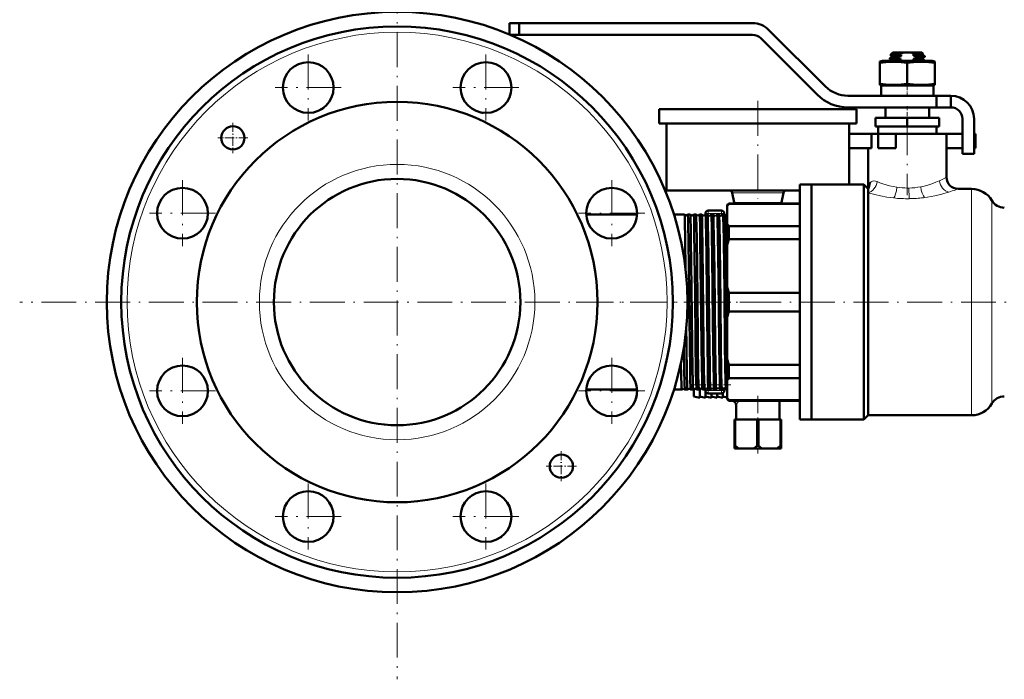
# Model space of a CAD drawing. Extents: x -1595 to 1972, y -1674 to 620.
# Tile 46 of 55: x 895 to 1234, y -302 to -75. Entities that reach past the tile are written whole.
import ezdxf

# ---------------------------------------------------------------- set-up
doc = ezdxf.new("R2010")
doc.units = 0
doc.linetypes.add('DASHDOT', pattern=[18.5, 12, -3, 0.5, -3])

msp = doc.modelspace()

# ---------------------------------------------------------------- linework, layer by layer
at = {"color": 7, "linetype": 'DASHDOT', "lineweight": 18}
for p, q in [((1025.19, -41.85), (1025.19, -301.85)), ((994.58, -86.57), (994.58, -109.32)), ((1055.81, -86.57), (1055.81, -109.32)), ((1005.95, -97.94), (983.2, -97.94)), ((1067.18, -97.94), (1044.43, -97.94)), ((1149.44, -102.55), (1149.44, -136.15)), ((1200.94, -109.2), (1200.94, -135)), ((951.28, -129.86), (951.28, -152.61)), ((1099.1, -129.86), (1099.1, -152.61)), ((962.66, -141.24), (939.91, -141.24)), ((1110.48, -141.24), (1087.73, -141.24)), ((1155.19, -171.85), (895.19, -171.85)), ((1086.92, -171.85), (1128.3, -171.85)), ((1126.94, -171.85), (1270.94, -171.85)), ((951.28, -191.09), (951.28, -213.84)), ((1099.1, -191.09), (1099.1, -213.84)), ((962.66, -202.47), (939.91, -202.47)), ((1110.48, -202.47), (1087.73, -202.47)), ((994.58, -234.39), (994.58, -257.14)), ((1055.81, -234.39), (1055.81, -257.14)), ((1005.95, -245.76), (983.2, -245.76)), ((1067.18, -245.76), (1044.43, -245.76))]:
    msp.add_line(p, q, dxfattribs=at)
at = {"color": 7, "lineweight": 50}
for p, q in [((1063.94, -75.75), (1063.94, -79.67)), ((1067.29, -75.75), (1063.94, -75.75)), ((1067.29, -75.75), (1147.63, -75.75)), ((1067.29, -75.75), (1067.29, -79.75)), ((1067.29, -79.75), (1064.15, -79.75)), ((1147.63, -79.75), (1067.29, -79.75)), ((1169.89, -100.36), (1150.46, -80.92)), ((1153.29, -78.1), (1172.72, -97.53)), ((1194.94, -88.1), (1194.94, -87.84)), ((1194.96, -87.82), (1195.66, -87.41)), ((1195.64, -88.52), (1194.96, -88.12)), ((1195.94, -85.85), (1195.1, -86.69)), ((1195.11, -86.69), (1195.1, -86.69)), ((1195.64, -87.02), (1195.11, -86.71)), ((1195.64, -87.01), (1195.64, -87.43)), ((1199.73, -85.85), (1195.94, -85.85)), ((1197.41, -87.61), (1197.41, -87.88)), ((1198.81, -86.73), (1198.81, -87.16)), ((1199.73, -85.85), (1202.16, -85.85)), ((1205.94, -85.85), (1202.16, -85.85)), ((1203.08, -86.96), (1203.08, -86.53)), ((1205.38, -86.82), (1203.08, -86.96)), ((1203.08, -88.46), (1203.08, -88.03)), ((1204.48, -87.58), (1204.48, -87.31)), ((1205.94, -85.85), (1206.31, -86.22)), ((1206.22, -86.28), (1206.3, -86.23)), ((1206.23, -87.78), (1206.93, -87.37)), ((1206.24, -86.27), (1206.24, -86.68)), ((1206.93, -87.07), (1206.24, -86.67)), ((1206.24, -87.77), (1206.24, -88.18)), ((1206.93, -88.57), (1206.24, -88.17)), ((1206.94, -87.35), (1206.94, -87.09)), ((1191.44, -88.99), (1192.34, -88.75)), ((1191.44, -89.39), (1191.44, -88.99)), ((1191.44, -89.39), (1191.44, -96.62)), ((1200.94, -88.75), (1192.34, -88.75)), ((1195.64, -88.51), (1195.64, -88.75)), ((1198.81, -88.66), (1196.93, -88.75)), ((1198.81, -88.23), (1198.81, -88.66)), ((1209.54, -88.75), (1200.94, -88.75)), ((1200.94, -89.39), (1200.94, -96.62)), ((1206.94, -88.75), (1206.94, -88.59)), ((1209.54, -88.75), (1210.44, -88.99)), ((1210.44, -88.99), (1210.44, -89.39)), ((1210.44, -89.39), (1210.44, -96.62)), ((1191.44, -96.62), (1191.44, -97.01)), ((1192.34, -97.25), (1191.44, -97.01)), ((1200.94, -97.25), (1191.94, -97.25)), ((1191.94, -97.25), (1191.94, -100.75)), ((1200.94, -97.25), (1192.34, -97.25)), ((1209.94, -97.25), (1200.94, -97.25)), ((1209.54, -97.25), (1200.94, -97.25)), ((1210.44, -97.01), (1209.54, -97.25)), ((1209.94, -97.25), (1209.94, -100.75)), ((1210.44, -97.01), (1210.44, -96.62)), ((1180.5, -100.75), (1210.94, -100.75)), ((1200.94, -100.75), (1191.94, -100.75)), ((1209.94, -100.75), (1200.94, -100.75)), ((1215.94, -100.75), (1210.94, -100.75)), ((1210.94, -104.75), (1210.94, -100.75)), ((1215.94, -104.75), (1215.94, -100.75)), ((1210.94, -104.75), (1180.5, -104.75)), ((1193.44, -104.75), (1193.44, -108.35)), ((1208.44, -104.75), (1208.44, -108.35)), ((1215.94, -104.75), (1210.94, -104.75)), ((1115.44, -105.35), (1149.44, -105.35)), ((1115.44, -105.35), (1115.44, -110.35)), ((1149.44, -105.35), (1183.44, -105.35)), ((1183.44, -105.35), (1183.44, -110.35)), ((1200.94, -108.35), (1189.94, -108.35)), ((1189.94, -111.35), (1189.94, -108.35)), ((1200.94, -111.35), (1200.94, -108.35)), ((1211.94, -108.35), (1200.94, -108.35)), ((1211.94, -111.35), (1211.94, -108.35)), ((1115.44, -110.35), (1149.44, -110.35)), ((1117.94, -110.35), (1117.94, -133.35)), ((1149.44, -110.35), (1183.44, -110.35)), ((1180.94, -110.35), (1180.94, -113.85)), ((1200.94, -111.35), (1189.94, -111.35)), ((1190.94, -113.85), (1190.94, -111.35)), ((1211.94, -111.35), (1200.94, -111.35)), ((1210.94, -111.35), (1210.94, -113.85)), ((1219.94, -120.75), (1219.94, -108.75)), ((1223.94, -108.75), (1223.94, -120.75)), ((1180.94, -113.85), (1188.62, -113.85)), ((1180.94, -118.85), (1180.94, -113.85)), ((1190.94, -113.85), (1188.62, -113.85)), ((1188.62, -118.85), (1188.62, -113.85)), ((1190.94, -113.85), (1200.94, -113.85)), ((1190.94, -113.85), (1196.94, -113.85)), ((1190.94, -118.85), (1190.94, -113.85)), ((1200.94, -113.85), (1196.94, -113.85)), ((1196.94, -118.85), (1196.94, -113.85)), ((1200.94, -113.85), (1210.94, -113.85)), ((1214.44, -113.85), (1200.94, -113.85)), ((1214.44, -113.85), (1219.94, -113.85)), ((1214.44, -113.85), (1214.44, -128.85)), ((1223.94, -113.85), (1224.44, -113.85)), ((1224.44, -118.85), (1224.44, -113.85)), ((1180.94, -118.85), (1188.62, -118.85)), ((1180.94, -118.85), (1180.94, -131.35)), ((1187.44, -118.85), (1187.44, -132.85)), ((1190.94, -118.85), (1196.94, -118.85)), ((1214.44, -118.85), (1219.94, -118.85)), ((1223.94, -120.75), (1219.94, -120.75)), ((1223.94, -118.85), (1224.44, -118.85)), ((1163.94, -171.85), (1163.94, -131.35)), ((1163.94, -131.35), (1167.94, -131.35)), ((1167.94, -131.35), (1167.94, -171.85)), ((1167.94, -171.85), (1167.94, -131.35)), ((1167.94, -131.35), (1185.94, -131.35)), ((1185.94, -171.85), (1185.94, -131.35)), ((1185.94, -131.35), (1187.44, -132.85)), ((1117.94, -133.35), (1149.44, -133.35)), ((1140.63, -134.16), (1141.29, -137.54)), ((1149.44, -133.35), (1163.94, -133.35)), ((1158.26, -134.16), (1157.6, -137.54)), ((1187.44, -133.23), (1187.44, -132.85)), ((1187.44, -134.18), (1187.44, -133.23)), ((1187.44, -210.85), (1187.44, -134.18)), ((1218.44, -132.85), (1223.09, -132.85)), ((1138.94, -138.35), (1139.44, -137.85)), ((1138.94, -138.35), (1138.94, -138.72)), ((1138.94, -138.72), (1138.94, -144.93)), ((1139.44, -138), (1139.44, -137.85)), ((1163.94, -137.85), (1139.44, -137.85)), ((1163.94, -138), (1139.44, -138)), ((1090.37, -141.7), (1107.84, -141.7)), ((1120.54, -141.7), (1124.21, -141.7)), ((1124.21, -141.7), (1124.21, -141.7)), ((1125.32, -141.7), (1125.32, -141.7)), ((1125.32, -141.7), (1126.18, -141.7)), ((1126.18, -141.7), (1126.18, -141.7)), ((1127.35, -141.7), (1127.35, -141.7)), ((1127.35, -141.7), (1128.15, -141.7)), ((1128.15, -141.7), (1128.15, -141.71)), ((1129.37, -141.71), (1129.38, -141.7)), ((1129.38, -141.7), (1130.13, -141.7)), ((1130.13, -141.7), (1130.13, -141.71)), ((1131.39, -141.35), (1131.39, -141.71)), ((1131.4, -141.71), (1131.4, -141.7)), ((1131.4, -141.7), (1132.11, -141.7)), ((1134.64, -140.35), (1132.39, -140.35)), ((1133.42, -141.7), (1134.09, -141.7)), ((1136.89, -140.35), (1134.64, -140.35)), ((1135.44, -141.7), (1136.07, -141.7)), ((1137.45, -141.7), (1138.06, -141.7)), ((1137.89, -141.35), (1137.89, -141.7)), ((1138.94, -144.93), (1138.94, -151.91)), ((1139.44, -145.65), (1163.94, -145.65)), ((1139.44, -150.19), (1139.44, -145.65)), ((1138.94, -151.91), (1138.94, -166.92)), ((1163.94, -150.19), (1139.44, -150.19)), ((1138.94, -166.92), (1138.94, -171.85)), ((1139.44, -168.64), (1163.94, -168.64)), ((1139.44, -171.85), (1139.44, -168.64)), ((1138.94, -171.85), (1138.94, -176.78)), ((1139.44, -175.06), (1139.44, -171.85)), ((1163.94, -212.35), (1163.94, -171.85)), ((1167.94, -171.85), (1167.94, -212.35)), ((1167.94, -212.35), (1167.94, -171.85)), ((1185.94, -212.35), (1185.94, -171.85)), ((1163.94, -175.06), (1139.44, -175.06)), ((1138.94, -176.78), (1138.94, -191.79)), ((1124.79, -180.81), (1124.85, -186.31)), ((1123.98, -188.03), (1123.88, -188.03)), ((1138.94, -191.79), (1138.94, -198.77)), ((1139.44, -198.06), (1139.44, -193.52)), ((1139.44, -193.52), (1163.94, -193.52)), ((1138.94, -198.77), (1138.94, -204.99)), ((1163.94, -198.06), (1139.44, -198.06)), ((1090.37, -202), (1107.84, -202)), ((1120.54, -202), (1123.22, -202)), ((1123.22, -202), (1123.22, -202)), ((1124.3, -202), (1124.31, -202)), ((1124.31, -202), (1125.19, -202)), ((1125.19, -202), (1125.19, -202)), ((1126.33, -202), (1126.34, -202)), ((1126.34, -202), (1127.16, -202)), ((1127.16, -202), (1127.17, -202)), ((1127.44, -204.35), (1127.44, -201.77)), ((1128.36, -202), (1128.36, -202)), ((1128.36, -202), (1129.14, -202)), ((1129.14, -202), (1129.14, -202)), ((1129.44, -204.85), (1129.44, -201.74)), ((1130.38, -202), (1130.39, -202)), ((1130.39, -202), (1131.12, -202)), ((1131.12, -202), (1131.12, -202)), ((1131.39, -201.73), (1131.39, -202.35)), ((1131.44, -204.85), (1131.44, -202.66)), ((1134.64, -203.35), (1132.39, -203.35)), ((1132.41, -202), (1132.41, -202)), ((1132.41, -202), (1133.1, -202)), ((1133.44, -204.85), (1133.44, -203.35)), ((1134.43, -202), (1135.08, -202)), ((1136.89, -203.35), (1134.64, -203.35)), ((1135.44, -204.85), (1135.44, -203.35)), ((1136.45, -202), (1137.07, -202)), ((1137.44, -204.85), (1137.44, -203.19)), ((1137.89, -201.54), (1137.89, -202.35)), ((1138.46, -202), (1138.94, -202)), ((1127.44, -204.35), (1129.44, -204.85)), ((1129.44, -204.35), (1131.44, -204.85)), ((1131.44, -204.35), (1133.44, -204.85)), ((1133.44, -204.35), (1135.44, -204.85)), ((1135.44, -204.35), (1137.44, -204.85)), ((1137.44, -204.35), (1138.94, -204.73)), ((1138.94, -204.99), (1138.94, -205.35)), ((1138.94, -205.35), (1139.44, -205.85)), ((1139.44, -205.85), (1139.44, -205.7)), ((1139.44, -205.7), (1163.94, -205.7)), ((1163.94, -205.85), (1139.44, -205.85)), ((1156.94, -205.85), (1156.94, -212.35)), ((1141.94, -207.35), (1141.94, -212.35)), ((1141.44, -212.35), (1141.69, -212.35)), ((1141.44, -212.35), (1141.44, -221.35)), ((1141.69, -212.35), (1141.69, -221.35)), ((1149.2, -212.35), (1141.69, -212.35)), ((1149.2, -212.35), (1149.2, -221.35)), ((1149.2, -212.35), (1149.69, -212.35)), ((1149.69, -212.35), (1149.69, -221.35)), ((1157.2, -212.35), (1149.69, -212.35)), ((1157.2, -212.35), (1157.2, -221.35)), ((1157.2, -212.35), (1157.44, -212.35)), ((1157.44, -212.35), (1157.44, -221.35)), ((1163.94, -212.35), (1167.94, -212.35)), ((1185.94, -212.35), (1167.94, -212.35)), ((1187.44, -210.85), (1185.94, -212.35)), ((1223.09, -210.85), (1187.44, -210.85)), ((1141.44, -221.35), (1141.69, -221.35)), ((1141.44, -222.35), (1141.44, -221.35)), ((1141.44, -222.35), (1142.9, -222.35)), ((1147.99, -222.35), (1142.9, -222.35)), ((1147.99, -222.35), (1150.9, -222.35)), ((1149.2, -221.35), (1149.69, -221.35)), ((1155.99, -222.35), (1150.9, -222.35)), ((1155.99, -222.35), (1157.44, -222.35)), ((1157.2, -221.35), (1157.44, -221.35)), ((1157.44, -222.35), (1157.44, -221.35))]:
    msp.add_line(p, q, dxfattribs=at)
at = {"color": 7, "linetype": 'DASHDOT', "lineweight": 18, "ltscale": 0.019064}
msp.add_line((1200.94, -88.69), (1200.94, -89.45), dxfattribs=at)
at = {"color": 7, "linetype": 'DASHDOT', "lineweight": 18, "ltscale": 0.124063}
msp.add_line((1200.94, -101.17), (1200.94, -96.2), dxfattribs=at)
at = {"color": 7, "linetype": 'DASHDOT', "lineweight": 18, "ltscale": 0.108015}
msp.add_line((1200.94, -104.39), (1200.94, -108.71), dxfattribs=at)
at = {"color": 7, "linetype": 'DASHDOT', "lineweight": 18, "ltscale": 0.26}
for p, q in [((968.63, -110.08), (968.63, -120.48)), ((1081.76, -223.22), (1081.76, -233.62))]:
    msp.add_line(p, q, dxfattribs=at)
at = {"color": 7, "linetype": 'DASHDOT', "lineweight": 18, "ltscale": 0.260001}
for p, q in [((973.83, -115.28), (963.43, -115.28)), ((1086.96, -228.42), (1076.56, -228.42))]:
    msp.add_line(p, q, dxfattribs=at)
at = {"color": 7, "lineweight": 18}
for p, q in [((1188.17, -130.67), (1188.19, -130.64)), ((1205.54, -132.13), (1205.56, -132.12)), ((1211.96, -130.06), (1211.97, -130.05)), ((1158.26, -134.16), (1140.63, -134.16)), ((1197.31, -132.29), (1197.33, -132.3)), ((1215.04, -134), (1214.95, -134.03)), ((1215.24, -133.94), (1215.04, -134)), ((1218.44, -132.85), (1217.6, -133.15)), ((1223.09, -132.85), (1223.09, -171.85)), ((1141.29, -137.54), (1157.6, -137.54)), ((1196.26, -135.98), (1196.18, -135.97)), ((1206.9, -135.82), (1206.47, -135.88)), ((1230.01, -136.85), (1230.01, -171.85)), ((1132.39, -141.35), (1131.39, -141.35)), ((1132.39, -141.35), (1132.39, -140.35)), ((1132.39, -141.35), (1132.39, -141.99)), ((1136.89, -141.35), (1132.39, -141.35)), ((1136.89, -141.35), (1136.89, -140.35)), ((1137.89, -141.35), (1136.89, -141.35)), ((1136.89, -141.35), (1136.89, -142.15)), ((1223.09, -171.85), (1223.09, -210.85)), ((1230.01, -171.85), (1230.01, -206.85)), ((1131.39, -202.35), (1132.39, -202.35)), ((1132.39, -201.98), (1132.39, -202.35)), ((1132.39, -202.35), (1132.39, -203.35)), ((1136.89, -202.35), (1132.39, -202.35)), ((1136.89, -202), (1136.89, -202.35)), ((1136.89, -202.35), (1137.89, -202.35)), ((1136.89, -202.35), (1136.89, -203.35))]:
    msp.add_line(p, q, dxfattribs=at)
at = {"color": 7, "linetype": 'DASHDOT', "lineweight": 18, "ltscale": 0.045233}
msp.add_line((1125.17, -171.85), (1126.98, -171.85), dxfattribs=at)
at = {"color": 7, "linetype": 'DASHDOT', "lineweight": 18, "ltscale": 0.04361}
msp.add_line((1127.2, -171.85), (1128.95, -171.85), dxfattribs=at)
at = {"color": 7, "linetype": 'DASHDOT', "lineweight": 18, "ltscale": 0.042181}
msp.add_line((1129.23, -171.85), (1130.92, -171.85), dxfattribs=at)
at = {"color": 7, "linetype": 'DASHDOT', "lineweight": 18, "ltscale": 0.040921}
msp.add_line((1131.26, -171.85), (1132.9, -171.85), dxfattribs=at)
at = {"color": 7, "linetype": 'DASHDOT', "lineweight": 18, "ltscale": 0.039807}
msp.add_line((1133.28, -171.85), (1134.87, -171.85), dxfattribs=at)
at = {"color": 7, "linetype": 'DASHDOT', "lineweight": 18, "ltscale": 0.03884}
msp.add_line((1135.3, -171.85), (1136.86, -171.85), dxfattribs=at)
at = {"color": 7, "linetype": 'DASHDOT', "lineweight": 18, "ltscale": 0.038007}
msp.add_line((1137.32, -171.85), (1138.84, -171.85), dxfattribs=at)
at = {"color": 7, "linetype": 'DASHDOT', "lineweight": 18, "ltscale": 0.344998}
msp.add_line((1126.29, -200.35), (1140.09, -200.35), dxfattribs=at)
at = {"color": 7, "linetype": 'DASHDOT', "lineweight": 18, "ltscale": 0.495014}
msp.add_line((1149.44, -204.2), (1149.44, -224), dxfattribs=at)
at = {"color": 7, "lineweight": 50}
for points in [[(1197.41, -87.88), (1195.7, -87.98), (1195.17, -88.04), (1194.97, -88.08), (1194.95, -88.09), (1194.95, -88.09), (1194.94, -88.1)], [(1194.96, -87.82), (1194.99, -87.81), (1195.12, -87.78), (1195.96, -87.7), (1197.41, -87.61)], [(1197.98, -86.54), (1196.06, -86.6), (1195.46, -86.64), (1195.17, -86.67), (1195.11, -86.69)], [(1195.64, -87.01), (1195.64, -87), (1195.65, -86.99), (1195.66, -86.99), (1195.7, -86.97), (1196.11, -86.91), (1197.54, -86.8), (1198.81, -86.73)], [(1196.51, -87.29), (1195.8, -87.37), (1195.69, -87.4), (1195.66, -87.41)], [(1198.81, -87.16), (1196.67, -87.28), (1196.51, -87.29)], [(1199.73, -85.85), (1198.83, -86.14), (1197.98, -86.54)], [(1203.08, -86.53), (1204.74, -86.44), (1205.91, -86.34)], [(1206.08, -86.27), (1205.26, -86.32), (1203.6, -86.38)], [(1204.48, -87.31), (1206.19, -87.2), (1206.72, -87.15), (1206.92, -87.11), (1206.94, -87.1), (1206.94, -87.09), (1206.94, -87.09), (1206.94, -87.09)], [(1206.93, -87.37), (1206.89, -87.38), (1206.76, -87.41), (1205.92, -87.5), (1204.48, -87.58)], [(1206.24, -86.68), (1206.24, -86.69), (1206.24, -86.69), (1206.22, -86.7), (1206.17, -86.72), (1205.58, -86.8), (1205.38, -86.82)], [(1205.38, -87.89), (1205.98, -87.83), (1206.16, -87.8), (1206.23, -87.78)], [(1205.91, -86.34), (1206.16, -86.3), (1206.22, -86.28)], [(1200.94, -89.39), (1198.87, -89.12), (1197.06, -89.01), (1195.33, -89.01), (1193.52, -89.12), (1191.44, -89.39)], [(1195.64, -88.51), (1195.65, -88.5), (1195.65, -88.49), (1195.67, -88.48), (1195.72, -88.46), (1195.86, -88.44), (1196.32, -88.39), (1198.07, -88.27), (1198.81, -88.23)], [(1210.44, -89.39), (1208.37, -89.12), (1206.56, -89.01), (1204.83, -89.01), (1203.02, -89.12), (1200.94, -89.39)], [(1206.24, -88.18), (1206.24, -88.18), (1206.24, -88.19), (1206.24, -88.19), (1206.22, -88.2), (1206, -88.25), (1205.6, -88.29), (1204.36, -88.38), (1203.08, -88.46)], [(1205.5, -88.75), (1206.62, -88.66), (1206.89, -88.62), (1206.93, -88.6), (1206.94, -88.6), (1206.94, -88.59), (1206.94, -88.59)], [(1200.94, -96.62), (1198.87, -96.88), (1197.06, -97), (1195.33, -97), (1193.52, -96.88), (1191.44, -96.62)], [(1210.44, -96.62), (1208.37, -96.88), (1206.56, -97), (1204.83, -97), (1203.02, -96.88), (1200.94, -96.62)], [(1187.44, -132.85), (1187.46, -132.43), (1187.52, -132.02), (1187.66, -131.51), (1187.87, -131.05), (1188.17, -130.67)], [(1124.21, -141.7), (1124.21, -141.71), (1124.22, -141.75), (1124.25, -141.99), (1124.33, -143.94), (1124.45, -150.25), (1124.58, -160.79)], [(1125.32, -141.7), (1125.32, -141.7), (1125.33, -141.7), (1125.33, -141.71), (1125.33, -141.72), (1125.36, -141.88), (1125.43, -143.28), (1125.48, -145.25), (1125.58, -150.95), (1125.79, -168.57), (1125.99, -186.31)], [(1126.18, -141.7), (1126.18, -141.71), (1126.19, -141.73), (1126.21, -141.88), (1126.27, -143.04), (1126.36, -146.55), (1126.42, -150.29), (1126.62, -166.95), (1126.83, -186.31)], [(1127.35, -141.7), (1127.35, -141.7), (1127.36, -141.7), (1127.36, -141.71), (1127.36, -141.72), (1127.39, -141.88), (1127.46, -143.27), (1127.55, -147), (1127.68, -156.24), (1127.82, -168.44), (1128.02, -186.31)], [(1128.15, -141.71), (1128.16, -141.71), (1128.16, -141.74), (1128.19, -141.9), (1128.25, -143.13), (1128.3, -145.28), (1128.4, -150.5), (1128.51, -159.01), (1128.77, -183.29), (1128.8, -186.31)], [(1129.38, -141.7), (1129.38, -141.7), (1129.38, -141.7), (1129.38, -141.71), (1129.39, -141.72), (1129.4, -141.75), (1129.43, -142.15), (1129.47, -142.92), (1129.54, -145.5), (1129.64, -150.92), (1129.85, -168.32), (1130.04, -186.31)], [(1130.13, -141.71), (1130.14, -141.72), (1130.15, -141.78), (1130.18, -142.21), (1130.22, -143), (1130.29, -145.52), (1130.41, -153.38), (1130.65, -174.36), (1130.78, -186.31)], [(1131.4, -141.7), (1131.4, -141.7), (1131.4, -141.7), (1131.41, -141.71), (1131.41, -141.71), (1131.42, -141.73), (1131.45, -142), (1131.48, -142.52), (1131.53, -144.27), (1131.63, -148.84), (1131.73, -156.3), (1131.87, -168.55), (1132.07, -186.31)], [(1132.11, -141.71), (1132.12, -141.72), (1132.13, -141.79), (1132.17, -142.26), (1132.2, -143.12), (1132.27, -145.86), (1132.33, -149.04), (1132.44, -157.03), (1132.68, -179.7), (1132.76, -186.31)], [(1133.42, -141.7), (1133.42, -141.7), (1133.42, -141.7), (1133.43, -141.71), (1133.43, -141.72), (1133.44, -141.75), (1133.48, -142.15), (1133.51, -142.92), (1133.58, -145.5), (1133.64, -148.53), (1133.75, -156.24), (1134, -178.35), (1134.09, -186.31)], [(1134.1, -141.71), (1134.1, -141.72), (1134.11, -141.77), (1134.14, -142.11), (1134.23, -144.59), (1134.32, -149.38), (1134.47, -160.76), (1134.74, -186.31)], [(1135.44, -141.7), (1135.44, -141.7), (1135.44, -141.71), (1135.45, -141.71), (1135.46, -141.79), (1135.51, -142.53), (1135.57, -144), (1135.66, -148.79), (1135.86, -163.78), (1136.1, -186.31)], [(1136.08, -141.71), (1136.1, -141.78), (1136.12, -142.12), (1136.21, -144.63), (1136.35, -152.39), (1136.57, -172.14), (1136.73, -186.31)], [(1137.45, -141.7), (1137.46, -141.7), (1137.46, -141.7), (1137.46, -141.71), (1137.47, -141.72), (1137.49, -141.88), (1137.56, -143.27), (1137.61, -145.23), (1137.71, -150.91), (1137.92, -168.32), (1138.12, -186.31)], [(1138.07, -141.71), (1138.08, -141.79), (1138.11, -142.14), (1138.2, -144.68), (1138.33, -151.79), (1138.54, -170.6), (1138.71, -186.31)], [(1124.85, -186.31), (1125, -196.88), (1125.09, -200.34), (1125.15, -201.81), (1125.18, -201.98), (1125.18, -202), (1125.19, -202), (1125.19, -202), (1125.19, -202)], [(1125.99, -186.31), (1126.12, -195.31), (1126.19, -198.71), (1126.27, -201.32), (1126.31, -201.91), (1126.33, -201.98), (1126.33, -202), (1126.33, -202)], [(1126.83, -186.31), (1126.95, -195.38), (1127.02, -198.79), (1127.1, -201.35), (1127.14, -201.93), (1127.16, -201.99), (1127.16, -202), (1127.16, -202), (1127.16, -202)], [(1128.02, -186.31), (1128.14, -195.18), (1128.24, -199.88), (1128.29, -201.29), (1128.34, -201.9), (1128.35, -201.98), (1128.36, -202)], [(1128.8, -186.31), (1128.95, -196.74), (1129.03, -200.31), (1129.09, -201.66), (1129.12, -201.97), (1129.13, -201.99), (1129.13, -202), (1129.14, -202), (1129.14, -202), (1129.14, -202)], [(1130.04, -186.31), (1130.16, -194.48), (1130.22, -197.74), (1130.3, -200.84), (1130.36, -201.87), (1130.38, -201.98), (1130.38, -202)], [(1130.78, -186.31), (1130.9, -195.38), (1130.97, -198.78), (1131.05, -201.35), (1131.09, -201.93), (1131.11, -201.99), (1131.11, -202), (1131.11, -202), (1131.12, -202)], [(1132.07, -186.31), (1132.19, -195.29), (1132.26, -198.69), (1132.34, -201.31), (1132.38, -201.9), (1132.4, -201.98), (1132.41, -202)], [(1132.76, -186.31), (1132.87, -194.56), (1132.93, -197.84), (1133.01, -200.88), (1133.07, -201.88), (1133.09, -201.99), (1133.09, -202), (1133.09, -202), (1133.1, -202), (1133.1, -202)], [(1134.09, -186.31), (1134.2, -194.45), (1134.26, -197.71), (1134.34, -200.82), (1134.4, -201.86), (1134.42, -201.97), (1134.42, -202)], [(1134.74, -186.31), (1134.84, -194.01), (1134.93, -198.73), (1134.99, -200.91), (1135.05, -201.88), (1135.07, -201.99), (1135.07, -202), (1135.08, -202), (1135.08, -202), (1135.08, -202)], [(1136.1, -186.31), (1136.21, -193.84), (1136.33, -199.87), (1136.4, -201.69), (1136.43, -201.94), (1136.44, -201.99)], [(1136.73, -186.31), (1136.86, -196.04), (1136.96, -200.33), (1137.01, -201.53), (1137.05, -201.95), (1137.05, -201.99), (1137.06, -202), (1137.06, -202), (1137.06, -202), (1137.07, -202)], [(1138.12, -186.31), (1138.22, -193.79), (1138.33, -199.33), (1138.38, -201.07), (1138.43, -201.85), (1138.45, -201.96), (1138.45, -201.99)], [(1138.71, -186.31), (1138.85, -196.02), (1138.94, -200.24)], [(1123.98, -188.03), (1124.08, -194.85), (1124.2, -200.28), (1124.27, -201.78), (1124.29, -201.97), (1124.3, -201.99), (1124.3, -202)], [(1122.97, -192.82), (1123.05, -197.4), (1123.12, -200.43), (1123.16, -201.38), (1123.2, -201.9), (1123.21, -201.98), (1123.21, -201.99), (1123.22, -202), (1123.22, -202), (1123.22, -202)]]:
    msp.add_lwpolyline(points, dxfattribs=at)
at = {"color": 7, "lineweight": 18}
for points in [[(1188.19, -130.64), (1188.53, -130.37), (1188.94, -130.18), (1189.42, -130.1), (1189.94, -130.14), (1190.53, -130.32)], [(1190.53, -130.32), (1191.49, -130.71), (1192.53, -131.09), (1193.64, -131.45), (1194.81, -131.78), (1196.04, -132.06), (1197.31, -132.29)], [(1205.56, -132.12), (1206.78, -131.85), (1207.95, -131.54), (1209.42, -131.06), (1210.77, -130.56), (1211.96, -130.06)], [(1196.18, -135.97), (1193.91, -135.66), (1191.73, -135.26), (1189.69, -134.8), (1187.44, -134.18)], [(1214.95, -134.03), (1212.83, -134.63), (1210.44, -135.2), (1207.87, -135.68), (1206.9, -135.82)]]:
    msp.add_lwpolyline(points, dxfattribs=at)
at = {"color": 7, "lineweight": 50}
for centre, radius in [((1025.19, -171.85), 100), ((1025.19, -171.85), 95), ((994.58, -97.94), 8.75), ((1055.81, -97.94), 8.75), ((1025.19, -171.85), 69), ((968.63, -115.28), 4), ((1025.19, -171.85), 42.45), ((951.28, -141.24), 8.75), ((1099.1, -141.24), 8.75), ((951.28, -202.47), 8.75), ((1099.1, -202.47), 8.75), ((1081.76, -228.42), 4), ((994.58, -245.76), 8.75), ((1055.81, -245.76), 8.75)]:
    msp.add_circle(centre, radius, dxfattribs=at)
at = {"color": 7, "lineweight": 18}
for radius in [93, 47.45]:
    msp.add_circle((1025.19, -171.85), radius, dxfattribs=at)
at = {"color": 7, "lineweight": 50}
for centre, radius, start, end in [((1147.63, -83.75), 8, 45, 90), ((1147.63, -83.75), 4, 45, 90), ((1194.96, -87.84), 0.0203, 109.9063, 167.2623), ((1194.97, -88.1), 0.0248, 192.3602, 250.3641), ((1195.11, -86.7), 0.00656, 140.3665, 268.8407), ((1203.42, -103.61), 17.08, 105.6584, 110.5823), ((1201.44, -74.96), 13.53, 252.6988, 258.7974), ((1201.19, -74.52), 12.44, 255.0265, 258.9526), ((1200.36, -92.95), 7.32, 63.742, 75.7632), ((1199.35, -72.82), 14.21, 285.2334, 287.4077), ((1200.63, -99.65), 12.93, 72.6833, 79.0623), ((1198.79, -72.46), 16.15, 285.411, 290.6156), ((1200.76, -30.09), 57.99, 272.2954, 274.5745), ((1206.3, -86.22), 0.00746, 281.1533, 42.9869), ((1206.92, -87.09), 0.0203, 12.7377, 70.0937), ((1206.92, -87.35), 0.0248, 289.6359, 347.6398), ((1202.6, -102.4), 14.26, 105.4382, 106.8202), ((1200.7, -100.85), 12.62, 73.4657, 79.1169), ((1206.92, -88.59), 0.0203, 12.7377, 70.0937), ((1180.5, -89.75), 11, 225, 270), ((1180.5, -89.75), 15, 225, 270), ((1215.94, -108.75), 8, 0, 90), ((994.58, -97.94), 8.75, 298.6437, 308.8521), ((1215.94, -108.75), 4, 0, 90), ((1055.81, -97.94), 8.75, 253.6459, 263.8521), ((1218.44, -128.85), 4, 180, 270), ((1139.65, -134.35), 1, 11, 90), ((1159.24, -134.35), 1, 90, 169), ((1223.09, -140.85), 8, 30, 90), ((1147.13, -143.93), 9.71, 142.3802, 147.5228), ((1142.27, -137.35), 1, 191, 209.9999), ((1156.62, -137.35), 1, 330, 349), ((1234.34, -134.35), 5, 210, 270), ((1124.76, -141.21), 0.745, 221.9291, 273.3164), ((1124.76, -141.21), 0.745, 273.2661, 318.0613), ((1126.76, -141.24), 0.745, 218.4737, 273.3174), ((1126.76, -141.24), 0.745, 273.2506, 321.5291), ((1128.76, -141.28), 0.745, 215.1731, 273.3313), ((1128.76, -141.28), 0.744, 273.2426, 324.8291), ((1130.76, -141.31), 0.744, 212.019, 273.3467), ((1130.76, -141.31), 0.744, 273.2313, 327.9785), ((1132.39, -141.35), 1, 90, 180), ((1132.1, -141.71), 0.0085, 17.9314, 74.995), ((1132.76, -141.35), 0.744, 208.9914, 273.3578), ((1132.76, -141.35), 0.743, 273.215, 331.0141), ((1133.42, -141.71), 0.00882, 105.0713, 161.968), ((1134.08, -141.71), 0.0102, 13.7727, 71.5146), ((1134.76, -141.38), 0.743, 206.0715, 273.3823), ((1134.77, -141.38), 0.743, 273.1983, 333.9325), ((1135.44, -141.71), 0.0106, 108.6035, 166.1284), ((1136.07, -141.71), 0.0127, 9.846, 67.2603), ((1136.76, -141.42), 0.743, 203.2691, 273.4049), ((1136.77, -141.42), 0.742, 273.1659, 336.7423), ((1136.89, -141.35), 1, 0, 90), ((1137.46, -141.71), 0.013, 112.839, 169.9609), ((1138.05, -141.72), 0.0165, 6.2592, 62.3548), ((1138.76, -141.45), 0.742, 200.6012, 273.4375), ((1138.76, -141.45), 0.747, 273.2893, 283.9972), ((1147.13, -139.72), 9.71, 212.4772, 217.6198), ((1172.85, -160.82), 35.06, 162.3376, 165.2677), ((1172.85, -158), 35.06, 194.7323, 197.6624), ((1172.85, -185.7), 35.06, 162.3376, 165.2677), ((1025.19, -171.85), 42.45, 207.6021, 208.6482), ((1172.85, -182.88), 35.06, 194.7323, 197.6624), ((1147.13, -203.98), 9.71, 142.3802, 147.5228), ((1099.1, -202.47), 8.75, 343.6439, 353.8521), ((1123.76, -202.52), 0.745, 90.7835, 136.2622), ((1123.76, -202.52), 0.745, 43.7562, 90.8274), ((1125.76, -202.48), 0.745, 90.7747, 139.8257), ((1125.76, -202.48), 0.745, 40.1871, 90.8346), ((1127.76, -202.44), 0.745, 90.7651, 143.2041), ((1127.76, -202.45), 0.745, 36.8126, 90.8412), ((1129.76, -202.41), 0.744, 90.758, 146.4341), ((1129.76, -202.41), 0.744, 33.5861, 90.8575), ((1131.76, -202.37), 0.744, 90.7353, 149.5265), ((1132.39, -202.35), 1, 180, 270), ((1131.76, -202.37), 0.744, 30.4981, 90.8641), ((1133.76, -202.34), 0.743, 90.7225, 152.5055), ((1133.09, -201.99), 0.00926, 286.585, 344.1715), ((1133.76, -202.34), 0.743, 27.5139, 90.8906), ((1134.43, -201.99), 0.00951, 196.2696, 253.3917), ((1135.08, -201.99), 0.0113, 290.5177, 348.2154), ((1135.76, -202.3), 0.742, 90.6941, 155.3671), ((1135.76, -202.3), 0.743, 24.6738, 90.9132), ((1136.45, -201.99), 0.0119, 191.6404, 248.9862), ((1136.89, -202.35), 1, 270, 360), ((1137.76, -202.27), 0.742, 90.6643, 158.1087), ((1137.06, -201.99), 0.0144, 295.1802, 351.9989), ((1137.77, -202.27), 0.742, 21.9279, 90.9389), ((1138.47, -201.99), 0.0148, 188.1349, 244.8588), ((1147.13, -199.77), 9.71, 212.4772, 217.6198), ((1140.44, -207.35), 1.5, 0.0001, 89.2902), ((1223.09, -202.85), 8, 270, 330), ((1234.34, -209.35), 5, 90, 150), ((1025.19, -171.85), 100, 331.3517, 332.3979), ((1148.66, -214.15), 10.02, 225.9051, 234.8938), ((1142.23, -214.15), 10.02, 305.1062, 314.0949), ((1156.66, -214.15), 10.02, 225.9051, 234.8938), ((1150.23, -214.15), 10.02, 305.1062, 314.0949), ((994.58, -245.76), 8.75, 253.6459, 263.8521), ((1055.81, -245.76), 8.75, 298.6437, 308.8521)]:
    msp.add_arc(centre, radius, start, end, dxfattribs=at)
at = {"color": 7, "lineweight": 18}
for centre, radius, start, end in [((1207.66, -116.84), 13.79, 296.4688, 299.4664), ((1200.97, -108.21), 24.35, 271.1731, 280.8142), ((1195.44, -92.45), 41.08, 293.7338, 296.5625), ((1200.85, -108.85), 23.7, 261.4591, 270.2163), ((1200.9, -107.24), 25.32, 270.0945, 271.2796), ((1195.9, -72.34), 64.57, 287.4314, 289.6428), ((1200.94, -92.38), 43.85, 263.8852, 270.8991), ((1200.93, -92.07), 44.15, 270.8943, 277.1995), ((1111.3, -187.4), 36.57, 326.942, 329.7036)]:
    msp.add_arc(centre, radius, start, end, dxfattribs=at)
at = {"color": 7, "lineweight": 50}
msp.add_ellipse((1205.56, -86.23), major_axis=(0.755, 0.011), ratio=0.079272, start_param=5.478123, end_param=6.154285, dxfattribs=at)
at = {"color": 7, "lineweight": 18}
for centre, major_axis, ratio, start_param, end_param in [((1187.44, -130.32), (-1.24, -3.8), 0.75544, 0.406325, 1.811582), ((1184.41, -130.64), (2.44, -3.17), 0.915708, 0.226759, 0.957181), ((1206.9, -132.13), (0.59, -3.96), 0.336901, 4.661939, 5.86461), ((1215.24, -130.05), (1.29, -3.78), 0.801424, 4.444869, 5.879837), ((1196.26, -132.3), (-0.47, -3.97), 0.265683, 0.418922, 1.602217), ((1201.62, -132.57), (0.07, -4), 0.03881, 4.711718, 5.864044)]:
    msp.add_ellipse(centre, major_axis=major_axis, ratio=ratio, start_param=start_param, end_param=end_param, dxfattribs=at)

doc.saveas('drawing.dxf')
